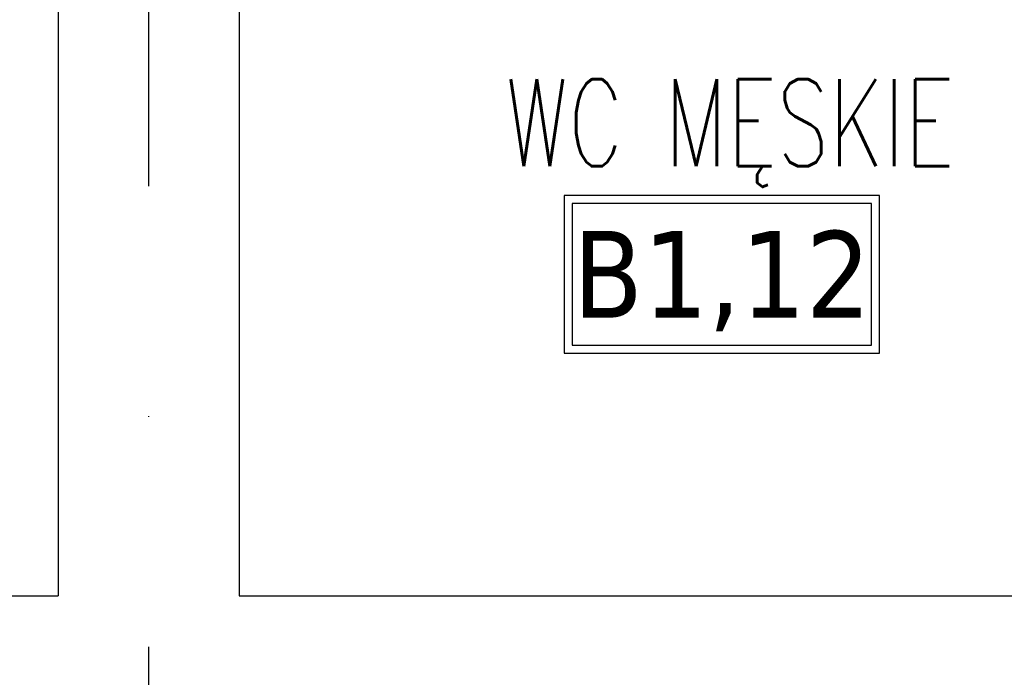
# Model space of a CAD drawing. Header units: millimetres. Extents: x 42924 to 92944, y -369470 to -179866.
# Tile 254 of 256: x 60794 to 60930, y -181901 to -181810. Entities that reach past the tile are written whole.
import ezdxf
from ezdxf.enums import TextEntityAlignment as Align

# ---------------------------------------------------------------- set-up
doc = ezdxf.new("R2010")
doc.units = ezdxf.units.MM
doc.linetypes.add('DASHDOT', pattern=[25.4, 12.7, -6.35, 0, -6.35])
for name, color, linetype in [('!! 0_ Istn-sciany', 8, 'Continuous'), ('!! 0_Opis_pom', 123, 'Continuous'), ('!! 0_Osie', 8, 'DASHDOT'), ('0-osie-liniA', 8, 'DASHDOT')]:
    doc.layers.add(name, color=color, linetype=linetype)
doc.styles.add('ARIAL', font='tahoma.ttf')
doc.styles.add('TXT', font='simplex.shx')

# ---------------------------------------------------------------- blocks, each defined once
blk = doc.blocks.new('BLOK OSI')
at = {"layer": '0-osie-liniA', "ltscale": 5}
blk.add_lwpolyline([(51992.21, -199661.23), (51992.21, -193642.41)], dxfattribs=at)

msp = doc.modelspace()

# ---------------------------------------------------------------- linework, layer by layer
at = {"layer": '!! 0_ Istn-sciany'}
for points in [[(60799.56735, -181253.3878), (60799.56735, -181889.3878)], [(60824.56735, -181773.3878), (60824.56735, -181889.3878)], [(60779.56735, -181889.3878), (60799.56735, -181889.3878)], [(60824.56735, -181889.3878), (61424.56735, -181889.3878)]]:
    msp.add_lwpolyline(points, dxfattribs=at)
at = {"layer": '!! 0_Opis_pom', "ltscale": 0.7}
for points in [[(60869.40221, -181855.87755), (60912.92221, -181855.87755), (60912.92221, -181834.11755), (60869.40221, -181834.11755)], [(60870.49021, -181854.78955), (60911.83421, -181854.78955), (60911.83421, -181835.20555), (60870.49021, -181835.20555)]]:
    msp.add_lwpolyline(points, close=True, dxfattribs=at)

# ---------------------------------------------------------------- block references
at = {"layer": '!! 0_Osie'}
msp.add_blockref('BLOK OSI', (8819.85593, 13761.2005), dxfattribs=at)

# ---------------------------------------------------------------- texts
at = {"layer": '!! 0_Opis_pom', "ltscale": 0.7, "style": 'TXT', "width": 0.7}
msp.add_text('WC MĘSKIE', height=12, dxfattribs=at).set_placement((60892.27735, -181830.07124), align=Align.CENTER)
at = {"layer": '!! 0_Opis_pom', "ltscale": 0.7, "style": 'ARIAL'}
msp.add_attdef('B1,12', text='', height=11.968, dxfattribs=at).set_placement((60891.16221, -181844.99755), align=Align.MIDDLE_CENTER)

doc.saveas('drawing.dxf')
